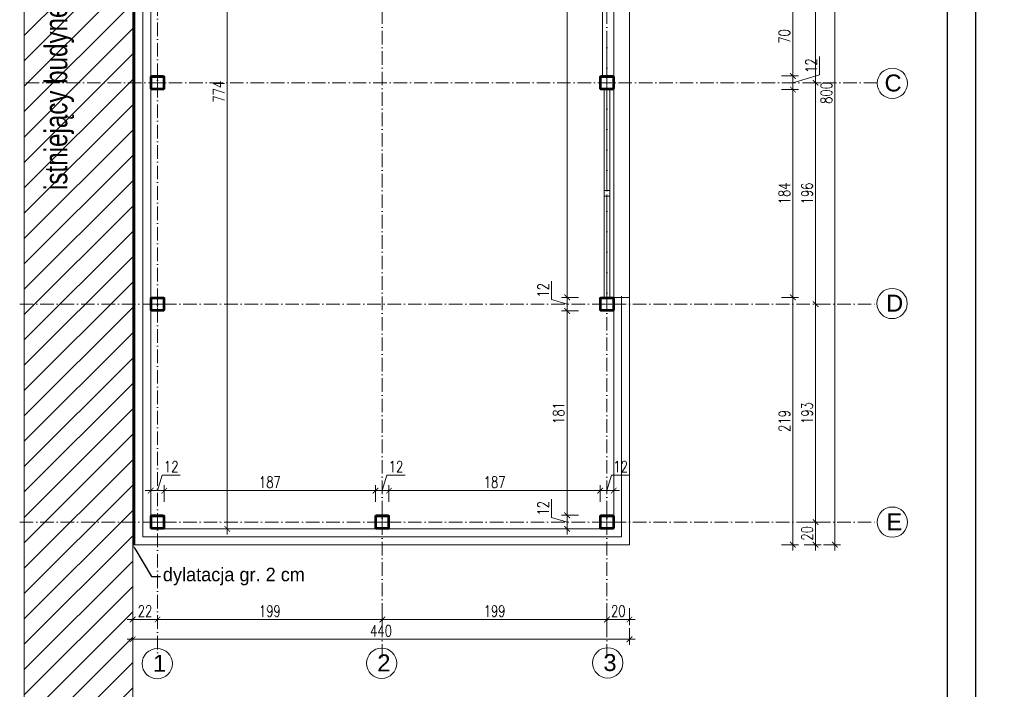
# Model space of a CAD drawing. Header units: millimetres. Extents: x 0 to 27018, y 10208 to 12867.
# Tile 3 of 25: x 10878 to 11750, y 10625 to 11218. Entities that reach past the tile are written whole.
import ezdxf
from ezdxf import colors
from ezdxf.entities.mleader import LeaderData, LeaderLine
from ezdxf.math import Vec2, Vec3

# ---------------------------------------------------------------- set-up
doc = ezdxf.new("R2010")
doc.units = ezdxf.units.MM
doc.linetypes.add('ACAD_ISO10W100', pattern=[18, 12, -3, 0, -3])
for name, color, linetype, lineweight in [('izolacja', 191, 'BATTING', 0), ('opis', 241, 'Continuous', 13), ('osie', 43, 'ACAD_ISO10W100', 0), ('PRZEKROJOWA', 7, 'Continuous', 40), ('widok', 103, 'Continuous', 20), ('wymiar', 13, 'Continuous', 13)]:
    doc.layers.add(name, color=color, linetype=linetype, lineweight=lineweight)
doc.layers.add('Znak północy', color=7, linetype='Continuous')
doc.styles.add('arial CE', font='txt')
doc.styles.add('MÓJ', font='txt', dxfattribs={"width": 0.8, "height": 20})
doc.styles.add('NOWY 50', font='romans.shx', dxfattribs={"width": 0.75, "height": 10})
doc.linetypes.add('BATTING', pattern='A,0.00254,-2.54,[134,ltypeshp.shx,S=2.54,R=0,X=-2.54,Y=0],-5.08,[134,ltypeshp.shx,S=2.54,R=180,X=2.54,Y=0],-2.54', length=10.16254)
doc.dimstyles.new('NOWY 1DO50', dxfattribs={"dimtxt": 20, "dimasz": 5, "dimexe": 5, "dimexo": 5, "dimgap": 2.5, "dimtad": 1, "dimdec": 0, "dimtxsty": 'NOWY 50', "dimblk": 'ARCHTICK', "dimcen": 1.25, "dimdle": 5, "dimclrd": 256, "dimclre": 256, "dimclrt": 256, "dimadec": 0, "dimazin": 0, "dimtfac": 1, "dimtdec": 0, "dimtmove": 1, "dimatfit": 0, "dimldrblk": 'ARCHTICK', "dimfxl": 10, "dimfxlon": 1, "dimlwd": -1, "dimlwe": -1, "dimarcsym": 0})

# ---------------------------------------------------------------- blocks, each defined once
blk = doc.blocks.new('_ArchTick')
at = {"color": 0, "linetype": 'ByBlock', "const_width": 0.15}
blk.add_lwpolyline([(-0.5, -0.5), (0.5, 0.5)], dxfattribs=at)
blk = doc.blocks.new('*D2860')
at = {"layer": 'Defpoints', "color": 0}
for p in [(22030.48, 11076.7), (0, 10892.7), (22190.95, 10892.7)]:
    blk.add_point(p, dxfattribs=at)
at = {"layer": 'wymiar'}
for p, q in [((22180.95, 11076.7), (22195.95, 11076.7)), ((22190.95, 11081.7), (22190.95, 10887.7)), ((22180.95, 10892.7), (22195.95, 10892.7))]:
    blk.add_line(p, q, dxfattribs=at)
at = {"layer": 'wymiar', "linetype": 'ByBlock', "xscale": 5, "yscale": 5, "zscale": 5}
for p, rotation in [((22190.95, 11076.7), 90), ((22190.95, 10892.7), 270)]:
    blk.add_blockref('_ArchTick', p, dxfattribs=dict(at, rotation=rotation))
at = {"layer": 'wymiar', "insert": (22183.45, 10984.7), "char_height": 10, "attachment_point": 5, "rotation": 90, "style": 'NOWY 50'}
blk.add_mtext('184', dxfattribs=at)
blk = doc.blocks.new('*U2668')
for points in [[(-51, -60), (51, -60, 0.414214), (60, -51), (60, 51, 0.414214), (51, 60), (-51, 60, 0.414214), (-60, 51), (-60, -51, 0.414214)], [(-48, -54), (48, -54, 0.414214), (54, -48), (54, 48, 0.414214), (48, 54), (-48, 54, 0.414214), (-54, 48), (-54, -48, 0.414214)]]:
    blk.add_lwpolyline(points, format="xyb", close=True)
at = {"layer": 'osie'}
for p, q in [((-64.5, 0), (64.5, 0)), ((0, -62), (0, 62))]:
    blk.add_line(p, q, dxfattribs=at)
blk = doc.blocks.new('*D3411')
at = {"layer": 'Defpoints', "color": 0}
for p in [(11058.73, 11540.9), (11058.73, 10766.9), (11061.92, 10766.9)]:
    blk.add_point(p, dxfattribs=at)
at = {"layer": 'wymiar'}
for p, q in [((11061.92, 11545.9), (11061.92, 10761.9)), ((11061.92, 11540.9), (11066.92, 11540.9)), ((11061.92, 10766.9), (11066.92, 10766.9))]:
    blk.add_line(p, q, dxfattribs=at)
at = {"layer": 'wymiar', "linetype": 'ByBlock', "xscale": 5, "yscale": 5, "zscale": 5}
for p, rotation in [((11061.92, 11540.9), 90), ((11061.92, 10766.9), 270)]:
    blk.add_blockref('_ArchTick', p, dxfattribs=dict(at, rotation=rotation))
at = {"layer": 'wymiar', "insert": (11054.42, 11153.9), "char_height": 10, "attachment_point": 5, "rotation": 90, "style": 'NOWY 50'}
blk.add_mtext('774', dxfattribs=at)
blk = doc.blocks.new('*D3413')
at = {"layer": 'Defpoints', "color": 0}
for p in [(11371.99, 11540.9), (11362.98, 10971.9), (11396.25, 10971.9)]:
    blk.add_point(p, dxfattribs=at)
at = {"layer": 'wymiar'}
for p, q in [((11362.98, 11545.9), (11362.98, 10966.9)), ((11366.99, 11540.9), (11357.98, 11540.9)), ((11372.98, 10971.9), (11357.98, 10971.9))]:
    blk.add_line(p, q, dxfattribs=at)
at = {"layer": 'wymiar', "linetype": 'ByBlock', "xscale": 5, "yscale": 5, "zscale": 5}
for p, rotation in [((11362.98, 11540.9), 90), ((11362.98, 10971.9), 270)]:
    blk.add_blockref('_ArchTick', p, dxfattribs=dict(at, rotation=rotation))
at = {"layer": 'wymiar', "insert": (11355.48, 11256.4), "char_height": 10, "attachment_point": 5, "rotation": 90, "style": 'NOWY 50'}
blk.add_mtext('569', dxfattribs=at)
blk = doc.blocks.new('*D3415')
at = {"layer": 'Defpoints', "color": 0}
for p in [(11006.22, 10800.74), (10994.22, 10775.64), (11006.22, 10775.64)]:
    blk.add_point(p, dxfattribs=at)
at = {"layer": 'wymiar'}
for p, q in [((11004.34, 10814.49), (11000.22, 10800.74)), ((11020.41, 10814.49), (11004.34, 10814.49)), ((10994.22, 10790.74), (10994.22, 10805.74)), ((11006.22, 10790.74), (11006.22, 10805.74)), ((10989.22, 10800.74), (11011.22, 10800.74)), ((10994.22, 10800.74), (10989.22, 10800.74)), ((11006.22, 10800.74), (11011.22, 10800.74))]:
    blk.add_line(p, q, dxfattribs=at)
at = {"layer": 'wymiar', "linetype": 'ByBlock', "xscale": 5, "yscale": 5, "zscale": 5}
blk.add_blockref('_ArchTick', (10994.22, 10800.74), dxfattribs=at)
at = {"layer": 'wymiar', "linetype": 'ByBlock', "xscale": 5, "yscale": 5, "zscale": 5, "rotation": 180}
blk.add_blockref('_ArchTick', (11006.22, 10800.74), dxfattribs=at)
at = {"layer": 'wymiar', "insert": (11012.38, 10821.99), "char_height": 10, "attachment_point": 5, "style": 'NOWY 50'}
blk.add_mtext('12', dxfattribs=at)
blk = doc.blocks.new('*D3416')
at = {"layer": 'Defpoints', "color": 0}
for p in [(11193.22, 10800.74), (11006.22, 10775.64), (11193.22, 10774.79)]:
    blk.add_point(p, dxfattribs=at)
at = {"layer": 'wymiar'}
for p, q in [((11006.22, 10790.74), (11006.22, 10805.74)), ((11193.22, 10790.74), (11193.22, 10805.74)), ((11001.22, 10800.74), (11198.22, 10800.74))]:
    blk.add_line(p, q, dxfattribs=at)
at = {"layer": 'wymiar', "linetype": 'ByBlock', "xscale": 5, "yscale": 5, "zscale": 5, "rotation": 180}
blk.add_blockref('_ArchTick', (11006.22, 10800.74), dxfattribs=at)
at = {"layer": 'wymiar', "linetype": 'ByBlock', "xscale": 5, "yscale": 5, "zscale": 5}
blk.add_blockref('_ArchTick', (11193.22, 10800.74), dxfattribs=at)
at = {"layer": 'wymiar', "insert": (11099.72, 10808.24), "char_height": 10, "attachment_point": 5, "style": 'NOWY 50'}
blk.add_mtext('187', dxfattribs=at)
blk = doc.blocks.new('*D3417')
at = {"layer": 'Defpoints', "color": 0}
for p in [(11205.22, 10800.74), (11193.22, 10774.79), (11205.22, 10775.17)]:
    blk.add_point(p, dxfattribs=at)
at = {"layer": 'wymiar'}
for p, q in [((11203.34, 10814.49), (11199.22, 10800.74)), ((11219.41, 10814.49), (11203.34, 10814.49)), ((11193.22, 10790.74), (11193.22, 10805.74)), ((11205.22, 10790.74), (11205.22, 10805.74)), ((11188.22, 10800.74), (11210.22, 10800.74)), ((11193.22, 10800.74), (11188.22, 10800.74)), ((11205.22, 10800.74), (11210.22, 10800.74))]:
    blk.add_line(p, q, dxfattribs=at)
at = {"layer": 'wymiar', "linetype": 'ByBlock', "xscale": 5, "yscale": 5, "zscale": 5}
blk.add_blockref('_ArchTick', (11193.22, 10800.74), dxfattribs=at)
at = {"layer": 'wymiar', "linetype": 'ByBlock', "xscale": 5, "yscale": 5, "zscale": 5, "rotation": 180}
blk.add_blockref('_ArchTick', (11205.22, 10800.74), dxfattribs=at)
at = {"layer": 'wymiar', "insert": (11211.38, 10821.99), "char_height": 10, "attachment_point": 5, "style": 'NOWY 50'}
blk.add_mtext('12', dxfattribs=at)
blk = doc.blocks.new('*D3419')
at = {"layer": 'Defpoints', "color": 0}
for p in [(11404.22, 10800.74), (11392.22, 10775.17), (11404.22, 10775.86)]:
    blk.add_point(p, dxfattribs=at)
at = {"layer": 'wymiar'}
for p, q in [((11402.34, 10814.49), (11398.22, 10800.74)), ((11418.41, 10814.49), (11402.34, 10814.49)), ((11392.22, 10790.74), (11392.22, 10805.74)), ((11404.22, 10790.74), (11404.22, 10805.74)), ((11387.22, 10800.74), (11409.22, 10800.74)), ((11392.22, 10800.74), (11387.22, 10800.74)), ((11404.22, 10800.74), (11409.22, 10800.74))]:
    blk.add_line(p, q, dxfattribs=at)
at = {"layer": 'wymiar', "linetype": 'ByBlock', "xscale": 5, "yscale": 5, "zscale": 5}
blk.add_blockref('_ArchTick', (11392.22, 10800.74), dxfattribs=at)
at = {"layer": 'wymiar', "linetype": 'ByBlock', "xscale": 5, "yscale": 5, "zscale": 5, "rotation": 180}
blk.add_blockref('_ArchTick', (11404.22, 10800.74), dxfattribs=at)
at = {"layer": 'wymiar', "insert": (11410.38, 10821.99), "char_height": 10, "attachment_point": 5, "style": 'NOWY 50'}
blk.add_mtext('12', dxfattribs=at)
blk = doc.blocks.new('*D3420')
at = {"layer": 'Defpoints', "color": 0}
for p in [(10978.22, 10749.85), (11418.22, 10749.85), (11418.22, 10669.1)]:
    blk.add_point(p, dxfattribs=at)
at = {"layer": 'wymiar'}
for p, q in [((10978.22, 10679.1), (10978.22, 10664.1)), ((11418.22, 10679.1), (11418.22, 10664.1)), ((10973.22, 10669.1), (11423.22, 10669.1))]:
    blk.add_line(p, q, dxfattribs=at)
at = {"layer": 'wymiar', "linetype": 'ByBlock', "xscale": 5, "yscale": 5, "zscale": 5, "rotation": 180}
blk.add_blockref('_ArchTick', (10978.22, 10669.1), dxfattribs=at)
at = {"layer": 'wymiar', "linetype": 'ByBlock', "xscale": 5, "yscale": 5, "zscale": 5}
blk.add_blockref('_ArchTick', (11418.22, 10669.1), dxfattribs=at)
at = {"layer": 'wymiar', "insert": (11198.22, 10676.6), "char_height": 10, "attachment_point": 5, "style": 'NOWY 50'}
blk.add_mtext('440', dxfattribs=at)
blk = doc.blocks.new('*D3421')
at = {"layer": 'Defpoints', "color": 0}
for p in [(10978.22, 10695.53), (11000.22, 10695.53), (11000.22, 10686.64)]:
    blk.add_point(p, dxfattribs=at)
at = {"layer": 'wymiar'}
for p, q in [((10978.22, 10690.53), (10978.22, 10681.64)), ((11000.22, 10690.53), (11000.22, 10681.64)), ((10973.22, 10686.64), (11005.22, 10686.64))]:
    blk.add_line(p, q, dxfattribs=at)
at = {"layer": 'wymiar', "linetype": 'ByBlock', "xscale": 5, "yscale": 5, "zscale": 5, "rotation": 180}
blk.add_blockref('_ArchTick', (10978.22, 10686.64), dxfattribs=at)
at = {"layer": 'wymiar', "linetype": 'ByBlock', "xscale": 5, "yscale": 5, "zscale": 5}
blk.add_blockref('_ArchTick', (11000.22, 10686.64), dxfattribs=at)
at = {"layer": 'wymiar', "insert": (10989.22, 10694.14), "char_height": 10, "attachment_point": 5, "style": 'NOWY 50'}
blk.add_mtext('22', dxfattribs=at)
blk = doc.blocks.new('*D3422')
at = {"layer": 'Defpoints', "color": 0}
for p in [(11199.22, 10715.36), (11000.22, 10695.53), (11199.22, 10686.64)]:
    blk.add_point(p, dxfattribs=at)
at = {"layer": 'wymiar'}
for p, q in [((11000.22, 10690.53), (11000.22, 10681.64)), ((11199.22, 10696.64), (11199.22, 10681.64)), ((10995.22, 10686.64), (11204.22, 10686.64))]:
    blk.add_line(p, q, dxfattribs=at)
at = {"layer": 'wymiar', "linetype": 'ByBlock', "xscale": 5, "yscale": 5, "zscale": 5, "rotation": 180}
blk.add_blockref('_ArchTick', (11000.22, 10686.64), dxfattribs=at)
at = {"layer": 'wymiar', "linetype": 'ByBlock', "xscale": 5, "yscale": 5, "zscale": 5}
blk.add_blockref('_ArchTick', (11199.22, 10686.64), dxfattribs=at)
at = {"layer": 'wymiar', "insert": (11099.72, 10694.14), "char_height": 10, "attachment_point": 5, "style": 'NOWY 50'}
blk.add_mtext('199', dxfattribs=at)
blk = doc.blocks.new('*D3423')
at = {"layer": 'Defpoints', "color": 0}
for p in [(11199.22, 10715.36), (11398.22, 10697.03), (11398.22, 10686.64)]:
    blk.add_point(p, dxfattribs=at)
at = {"layer": 'wymiar'}
for p, q in [((11199.22, 10696.64), (11199.22, 10681.64)), ((11398.22, 10692.03), (11398.22, 10681.64)), ((11194.22, 10686.64), (11403.22, 10686.64))]:
    blk.add_line(p, q, dxfattribs=at)
at = {"layer": 'wymiar', "linetype": 'ByBlock', "xscale": 5, "yscale": 5, "zscale": 5, "rotation": 180}
blk.add_blockref('_ArchTick', (11199.22, 10686.64), dxfattribs=at)
at = {"layer": 'wymiar', "linetype": 'ByBlock', "xscale": 5, "yscale": 5, "zscale": 5}
blk.add_blockref('_ArchTick', (11398.22, 10686.64), dxfattribs=at)
at = {"layer": 'wymiar', "insert": (11298.72, 10694.14), "char_height": 10, "attachment_point": 5, "style": 'NOWY 50'}
blk.add_mtext('199', dxfattribs=at)
blk = doc.blocks.new('*D3424')
at = {"layer": 'Defpoints', "color": 0}
for p in [(11418.22, 10752.9), (11398.22, 10697.03), (11418.22, 10686.64)]:
    blk.add_point(p, dxfattribs=at)
at = {"layer": 'wymiar'}
for p, q in [((11398.22, 10692.03), (11398.22, 10681.64)), ((11418.22, 10696.64), (11418.22, 10681.64)), ((11393.22, 10686.64), (11423.22, 10686.64))]:
    blk.add_line(p, q, dxfattribs=at)
at = {"layer": 'wymiar', "linetype": 'ByBlock', "xscale": 5, "yscale": 5, "zscale": 5, "rotation": 180}
blk.add_blockref('_ArchTick', (11398.22, 10686.64), dxfattribs=at)
at = {"layer": 'wymiar', "linetype": 'ByBlock', "xscale": 5, "yscale": 5, "zscale": 5}
blk.add_blockref('_ArchTick', (11418.22, 10686.64), dxfattribs=at)
at = {"layer": 'wymiar', "insert": (11408.22, 10694.14), "char_height": 10, "attachment_point": 5, "style": 'NOWY 50'}
blk.add_mtext('20', dxfattribs=at)
blk = doc.blocks.new('*D3437')
at = {"layer": 'Defpoints', "color": 0}
for p in [(11405.07, 11552.9), (11405.07, 10752.9), (11600.11, 10752.9)]:
    blk.add_point(p, dxfattribs=at)
at = {"layer": 'wymiar'}
for p, q in [((11600.11, 11557.9), (11600.11, 10747.9)), ((11590.11, 11552.9), (11605.11, 11552.9)), ((11590.11, 10752.9), (11605.11, 10752.9))]:
    blk.add_line(p, q, dxfattribs=at)
at = {"layer": 'wymiar', "linetype": 'ByBlock', "xscale": 5, "yscale": 5, "zscale": 5}
for p, rotation in [((11600.11, 11552.9), 90), ((11600.11, 10752.9), 270)]:
    blk.add_blockref('_ArchTick', p, dxfattribs=dict(at, rotation=rotation))
at = {"layer": 'wymiar', "insert": (11592.61, 11152.9), "char_height": 10, "attachment_point": 5, "rotation": 90, "style": 'NOWY 50'}
blk.add_mtext('800', dxfattribs=at)
blk = doc.blocks.new('*D3440')
at = {"layer": 'Defpoints', "color": 0}
for p in [(11582.99, 11353.9), (11570.15, 11161.9), (11582.99, 11161.9)]:
    blk.add_point(p, dxfattribs=at)
at = {"layer": 'wymiar'}
for p, q in [((11577.99, 11353.9), (11577.99, 11353.9)), ((11582.99, 11358.9), (11582.99, 11156.9)), ((11575.15, 11161.9), (11587.99, 11161.9))]:
    blk.add_line(p, q, dxfattribs=at)
at = {"layer": 'wymiar', "linetype": 'ByBlock', "xscale": 5, "yscale": 5, "zscale": 5}
for p, rotation in [((11582.99, 11353.9), 90), ((11582.99, 11161.9), 270)]:
    blk.add_blockref('_ArchTick', p, dxfattribs=dict(at, rotation=rotation))
at = {"layer": 'wymiar', "insert": (11575.49, 11257.9), "char_height": 10, "attachment_point": 5, "rotation": 90, "style": 'NOWY 50'}
blk.add_mtext('192', dxfattribs=at)
blk = doc.blocks.new('*D3441')
at = {"layer": 'Defpoints', "color": 0}
for p in [(11570.15, 11161.9), (11580.2, 10965.9), (11582.99, 10965.9)]:
    blk.add_point(p, dxfattribs=at)
at = {"layer": 'wymiar'}
for p, q in [((11575.15, 11161.9), (11587.99, 11161.9)), ((11582.99, 11166.9), (11582.99, 10960.9)), ((11582.99, 10965.9), (11587.99, 10965.9))]:
    blk.add_line(p, q, dxfattribs=at)
at = {"layer": 'wymiar', "linetype": 'ByBlock', "xscale": 5, "yscale": 5, "zscale": 5}
for p, rotation in [((11582.99, 11161.9), 90), ((11582.99, 10965.9), 270)]:
    blk.add_blockref('_ArchTick', p, dxfattribs=dict(at, rotation=rotation))
at = {"layer": 'wymiar', "insert": (11575.49, 11063.9), "char_height": 10, "attachment_point": 5, "rotation": 90, "style": 'NOWY 50'}
blk.add_mtext('196', dxfattribs=at)
blk = doc.blocks.new('*D3442')
at = {"layer": 'Defpoints', "color": 0}
for p in [(11580.2, 10965.9), (11567.2, 10772.9), (11582.99, 10772.9)]:
    blk.add_point(p, dxfattribs=at)
at = {"layer": 'wymiar'}
for p, q in [((11582.99, 10970.9), (11582.99, 10767.9)), ((11582.99, 10965.9), (11587.99, 10965.9)), ((11572.99, 10772.9), (11587.99, 10772.9))]:
    blk.add_line(p, q, dxfattribs=at)
at = {"layer": 'wymiar', "linetype": 'ByBlock', "xscale": 5, "yscale": 5, "zscale": 5}
for p, rotation in [((11582.99, 10965.9), 90), ((11582.99, 10772.9), 270)]:
    blk.add_blockref('_ArchTick', p, dxfattribs=dict(at, rotation=rotation))
at = {"layer": 'wymiar', "insert": (11575.49, 10869.4), "char_height": 10, "attachment_point": 5, "rotation": 90, "style": 'NOWY 50'}
blk.add_mtext('193', dxfattribs=at)
blk = doc.blocks.new('*D3443')
at = {"layer": 'Defpoints', "color": 0}
for p in [(11567.2, 10772.9), (11418.22, 10752.9), (11582.99, 10752.9)]:
    blk.add_point(p, dxfattribs=at)
at = {"layer": 'wymiar'}
for p, q in [((11582.99, 10777.9), (11582.99, 10747.9)), ((11572.99, 10772.9), (11587.99, 10772.9)), ((11572.99, 10752.9), (11587.99, 10752.9))]:
    blk.add_line(p, q, dxfattribs=at)
at = {"layer": 'wymiar', "linetype": 'ByBlock', "xscale": 5, "yscale": 5, "zscale": 5}
for p, rotation in [((11582.99, 10772.9), 90), ((11582.99, 10752.9), 270)]:
    blk.add_blockref('_ArchTick', p, dxfattribs=dict(at, rotation=rotation))
at = {"layer": 'wymiar', "insert": (11575.49, 10762.9), "char_height": 10, "attachment_point": 5, "rotation": 90, "style": 'NOWY 50'}
blk.add_mtext('20', dxfattribs=at)
blk = doc.blocks.new('*D3448')
at = {"layer": 'Defpoints', "color": 0}
for p in [(11404.22, 11237.9), (11402.39, 11167.9), (11562.87, 11167.9)]:
    blk.add_point(p, dxfattribs=at)
at = {"layer": 'wymiar'}
for p, q in [((11562.87, 11242.9), (11562.87, 11162.9)), ((11552.87, 11237.9), (11567.87, 11237.9)), ((11552.87, 11167.9), (11567.87, 11167.9))]:
    blk.add_line(p, q, dxfattribs=at)
at = {"layer": 'wymiar', "linetype": 'ByBlock', "xscale": 5, "yscale": 5, "zscale": 5}
for p, rotation in [((11562.87, 11237.9), 90), ((11562.87, 11167.9), 270)]:
    blk.add_blockref('_ArchTick', p, dxfattribs=dict(at, rotation=rotation))
at = {"layer": 'wymiar', "insert": (11555.37, 11202.9), "char_height": 10, "attachment_point": 5, "rotation": 90, "style": 'NOWY 50'}
blk.add_mtext('70', dxfattribs=at)
blk = doc.blocks.new('*D3449')
at = {"layer": 'Defpoints', "color": 0}
for p in [(11402.39, 11167.9), (11402.39, 11155.9), (11562.87, 11155.9)]:
    blk.add_point(p, dxfattribs=at)
at = {"layer": 'wymiar'}
for p, q in [((11586.62, 11185.1), (11586.62, 11169.03)), ((11562.87, 11172.9), (11562.87, 11150.9)), ((11562.87, 11167.9), (11562.87, 11172.9)), ((11552.87, 11167.9), (11567.87, 11167.9)), ((11586.62, 11169.03), (11562.87, 11161.9)), ((11552.87, 11155.9), (11567.87, 11155.9)), ((11562.87, 11155.9), (11562.87, 11150.9))]:
    blk.add_line(p, q, dxfattribs=at)
at = {"layer": 'wymiar', "linetype": 'ByBlock', "xscale": 5, "yscale": 5, "zscale": 5}
for p, rotation in [((11562.87, 11167.9), 270), ((11562.87, 11155.9), 90)]:
    blk.add_blockref('_ArchTick', p, dxfattribs=dict(at, rotation=rotation))
at = {"layer": 'wymiar', "insert": (11579.12, 11177.06), "char_height": 10, "attachment_point": 5, "rotation": 90, "style": 'NOWY 50'}
blk.add_mtext('12', dxfattribs=at)
blk = doc.blocks.new('*D3450')
at = {"layer": 'Defpoints', "color": 0}
for p in [(11402.39, 11155.9), (11402.39, 10971.9), (11562.87, 10971.9)]:
    blk.add_point(p, dxfattribs=at)
at = {"layer": 'wymiar'}
for p, q in [((11552.87, 11155.9), (11567.87, 11155.9)), ((11562.87, 11160.9), (11562.87, 10966.9)), ((11552.87, 10971.9), (11567.87, 10971.9))]:
    blk.add_line(p, q, dxfattribs=at)
at = {"layer": 'wymiar', "linetype": 'ByBlock', "xscale": 5, "yscale": 5, "zscale": 5}
for p, rotation in [((11562.87, 11155.9), 90), ((11562.87, 10971.9), 270)]:
    blk.add_blockref('_ArchTick', p, dxfattribs=dict(at, rotation=rotation))
at = {"layer": 'wymiar', "insert": (11555.37, 11063.9), "char_height": 10, "attachment_point": 5, "rotation": 90, "style": 'NOWY 50'}
blk.add_mtext('184', dxfattribs=at)
blk = doc.blocks.new('*D3451')
at = {"layer": 'Defpoints', "color": 0}
for p in [(11402.39, 10971.9), (11418.22, 10752.9), (11562.87, 10752.9)]:
    blk.add_point(p, dxfattribs=at)
at = {"layer": 'wymiar'}
for p, q in [((11552.87, 10971.9), (11567.87, 10971.9)), ((11562.87, 10976.9), (11562.87, 10747.9)), ((11552.87, 10752.9), (11567.87, 10752.9))]:
    blk.add_line(p, q, dxfattribs=at)
at = {"layer": 'wymiar', "linetype": 'ByBlock', "xscale": 5, "yscale": 5, "zscale": 5}
for p, rotation in [((11562.87, 10971.9), 90), ((11562.87, 10752.9), 270)]:
    blk.add_blockref('_ArchTick', p, dxfattribs=dict(at, rotation=rotation))
at = {"layer": 'wymiar', "insert": (11555.37, 10862.4), "char_height": 10, "attachment_point": 5, "rotation": 90, "style": 'NOWY 50'}
blk.add_mtext('219', dxfattribs=at)
blk = doc.blocks.new('*D3831')
at = {"layer": 'Defpoints', "color": 0}
for p in [(11392.22, 10800.74), (11205.22, 10778.9), (11392.22, 10778.9)]:
    blk.add_point(p, dxfattribs=at)
at = {"layer": 'wymiar'}
for p, q in [((11205.22, 10790.74), (11205.22, 10805.74)), ((11392.22, 10790.74), (11392.22, 10805.74)), ((11200.22, 10800.74), (11397.22, 10800.74))]:
    blk.add_line(p, q, dxfattribs=at)
at = {"layer": 'wymiar', "linetype": 'ByBlock', "xscale": 5, "yscale": 5, "zscale": 5, "rotation": 180}
blk.add_blockref('_ArchTick', (11205.22, 10800.74), dxfattribs=at)
at = {"layer": 'wymiar', "linetype": 'ByBlock', "xscale": 5, "yscale": 5, "zscale": 5}
blk.add_blockref('_ArchTick', (11392.22, 10800.74), dxfattribs=at)
at = {"layer": 'wymiar', "insert": (11298.72, 10808.24), "char_height": 10, "attachment_point": 5, "style": 'NOWY 50'}
blk.add_mtext('187', dxfattribs=at)
blk = doc.blocks.new('*D3832')
at = {"layer": 'Defpoints', "color": 0}
for p in [(11392.22, 10971.9), (11362.98, 10959.9), (11392.22, 10959.9)]:
    blk.add_point(p, dxfattribs=at)
at = {"layer": 'wymiar'}
for p, q in [((11349.23, 10986.1), (11349.23, 10970.03)), ((11349.23, 10970.03), (11362.98, 10965.9)), ((11372.98, 10971.9), (11357.98, 10971.9)), ((11362.98, 10976.9), (11362.98, 10954.9)), ((11362.98, 10971.9), (11362.98, 10976.9)), ((11372.98, 10959.9), (11357.98, 10959.9)), ((11362.98, 10959.9), (11362.98, 10954.9))]:
    blk.add_line(p, q, dxfattribs=at)
at = {"layer": 'wymiar', "linetype": 'ByBlock', "xscale": 5, "yscale": 5, "zscale": 5}
for p, rotation in [((11362.98, 10971.9), 270), ((11362.98, 10959.9), 90)]:
    blk.add_blockref('_ArchTick', p, dxfattribs=dict(at, rotation=rotation))
at = {"layer": 'wymiar', "insert": (11341.73, 10978.06), "char_height": 10, "attachment_point": 5, "rotation": 90, "style": 'NOWY 50'}
blk.add_mtext('12', dxfattribs=at)
blk = doc.blocks.new('*D3833')
at = {"layer": 'Defpoints', "color": 0}
for p in [(11392.22, 10959.9), (11362.98, 10778.9), (11392.22, 10778.9)]:
    blk.add_point(p, dxfattribs=at)
at = {"layer": 'wymiar'}
for p, q in [((11362.98, 10964.9), (11362.98, 10773.9)), ((11372.98, 10959.9), (11357.98, 10959.9)), ((11372.98, 10778.9), (11357.98, 10778.9))]:
    blk.add_line(p, q, dxfattribs=at)
at = {"layer": 'wymiar', "linetype": 'ByBlock', "xscale": 5, "yscale": 5, "zscale": 5}
for p, rotation in [((11362.98, 10959.9), 90), ((11362.98, 10778.9), 270)]:
    blk.add_blockref('_ArchTick', p, dxfattribs=dict(at, rotation=rotation))
at = {"layer": 'wymiar', "insert": (11355.48, 10869.4), "char_height": 10, "attachment_point": 5, "rotation": 90, "style": 'NOWY 50'}
blk.add_mtext('181', dxfattribs=at)
blk = doc.blocks.new('*D3834')
at = {"layer": 'Defpoints', "color": 0}
for p in [(11392.22, 10778.9), (11362.98, 10766.9), (11392.22, 10766.9)]:
    blk.add_point(p, dxfattribs=at)
at = {"layer": 'wymiar'}
for p, q in [((11349.23, 10793.1), (11349.23, 10777.03)), ((11372.98, 10778.9), (11357.98, 10778.9)), ((11362.98, 10783.9), (11362.98, 10761.9)), ((11362.98, 10778.9), (11362.98, 10783.9)), ((11349.23, 10777.03), (11362.98, 10772.9)), ((11372.98, 10766.9), (11357.98, 10766.9)), ((11362.98, 10766.9), (11362.98, 10761.9))]:
    blk.add_line(p, q, dxfattribs=at)
at = {"layer": 'wymiar', "linetype": 'ByBlock', "xscale": 5, "yscale": 5, "zscale": 5}
for p, rotation in [((11362.98, 10778.9), 270), ((11362.98, 10766.9), 90)]:
    blk.add_blockref('_ArchTick', p, dxfattribs=dict(at, rotation=rotation))
at = {"layer": 'wymiar', "insert": (11341.73, 10785.06), "char_height": 10, "attachment_point": 5, "rotation": 90, "style": 'NOWY 50'}
blk.add_mtext('12', dxfattribs=at)

msp = doc.modelspace()

# ---------------------------------------------------------------- hatches: boundary and pattern name
at = {"layer": 'wymiar'}
h = msp.add_hatch(dxfattribs=at)
h.set_pattern_fill('ANSI31', color=256, scale=5)
h.set_pattern_definition([(45, (-10628.086, 3612.718), (-11.22532, 11.22532), [])])
h.paths.add_polyline_path([(10978.22, 10516.06), (10882.26, 10516.06), (10882.26, 11746.9), (10978.22, 11746.9)])

# ---------------------------------------------------------------- linework, layer by layer
at = {"layer": 'izolacja', "lineweight": 0, "ltscale": 0.1}
msp.add_line((10979.22, 11552.9), (10979.22, 10752.9), dxfattribs=at)
at = {"layer": 'izolacja', "lineweight": 0, "ltscale": 0.7}
for p, q in [((10987.22, 10759.9), (10987.22, 11552.9)), ((11411.22, 10759.9), (11411.22, 10972.9)), ((10987.22, 10759.9), (11411.22, 10759.9))]:
    msp.add_line(p, q, dxfattribs=at)
at = {"layer": 'opis', "color": 0}
for centre in [(11651, 11161.41), (11650.73, 10966.45), (11651, 10772.85), (10999.99, 10647.57), (11198.69, 10647.94), (11398.94, 10648.24)]:
    msp.add_circle(centre, 13.41, dxfattribs=at)
at = {"layer": 'osie'}
for p, q in [((11000.22, 11703.88), (11000.22, 10652.9)), ((11199.22, 10652.9), (11199.22, 11703.88)), ((11398.22, 10652.9), (11398.22, 11703.88)), ((11637.6, 11161.9), (10878.22, 11161.9)), ((10878.22, 10965.9), (11637.33, 10965.9)), ((10878.22, 10772.9), (11637.59, 10772.9))]:
    msp.add_line(p, q, dxfattribs=at)
at = {"layer": 'widok'}
for p, q in [((11398.22, 11168.35), (11398.22, 11202.9)), ((11398.22, 11155.9), (11398.22, 11066.4)), ((11398.22, 10971.9), (11398.22, 11061.4))]:
    msp.add_line(p, q, dxfattribs=at)
for points in [[(11394.22, 11167.9), (11394.22, 11347.9), (11404.22, 11347.9), (11404.22, 11167.9), (11399.22, 11167.9)], [(11395.72, 10971.9), (11395.72, 11155.9), (11400.72, 11155.9), (11400.72, 10971.9), (11395.72, 10971.9)]]:
    msp.add_lwpolyline(points, dxfattribs=at)
msp.add_lwpolyline([(11395.72, 11061.4), (11400.72, 11061.4), (11400.72, 11066.4), (11395.72, 11066.4), (11395.72, 11061.4)], close=True, dxfattribs=at)
at = {"layer": 'wymiar'}
for p, q in [((10978.22, 11681.27), (10978.22, 10516.68)), ((10980.22, 11552.9), (10980.22, 10752.9)), ((10994.22, 11552.9), (10994.22, 10766.9)), ((11404.22, 10766.9), (11404.22, 11552.9)), ((11418.22, 10971.9), (11392.22, 10971.9)), ((11418.22, 10752.9), (11418.22, 10971.9)), ((11418.22, 10752.9), (11418.22, 10971.9)), ((11392.22, 10959.9), (11404.22, 10959.9)), ((10994.22, 10766.9), (11404.22, 10766.9)), ((10980.22, 10752.9), (11418.22, 10752.9)), ((10994.22, 10752.9), (10980.22, 10752.9)), ((10980.22, 10752.9), (10987.22, 10752.9))]:
    msp.add_line(p, q, dxfattribs=at)
for points in [[(10978.22, 10516.06), (10882.26, 10516.06), (10882.26, 11746.9), (10978.22, 11746.9)], [(10980.22, 10752.9), (10978.22, 10752.9), (10978.22, 11552.9), (10980.22, 11552.9)], [(10980.22, 11552.9), (11418.22, 11552.9), (11418.22, 10752.9), (10980.22, 10752.9)], [(10994.22, 11167.9), (11006.22, 11167.9), (11006.22, 11155.9), (10994.22, 11155.9)], [(10994.22, 10971.9), (11006.22, 10971.9), (11006.22, 10959.9), (10994.22, 10959.9)], [(11392.22, 10971.9), (11404.22, 10971.9), (11404.22, 10959.9), (11392.22, 10959.9)], [(10994.22, 10778.9), (11006.22, 10778.9), (11006.22, 10766.9), (10994.22, 10766.9)], [(11193.22, 10778.9), (11205.22, 10778.9), (11205.22, 10766.9), (11193.22, 10766.9)], [(11392.22, 10778.9), (11404.22, 10778.9), (11404.22, 10766.9), (11392.22, 10766.9)]]:
    msp.add_lwpolyline(points, close=True, dxfattribs=at)
at = {"layer": 'Znak północy', "ltscale": 10}
for points in [[(10675.06, 11771.9), (11724.68, 11771.9), (11724.68, 10287.55), (10675.06, 10287.55)], [(10800.06, 11746.9), (11699.68, 11746.9), (11699.68, 10312.55), (10800.06, 10312.55)]]:
    msp.add_lwpolyline(points, close=True, dxfattribs=at)

# ---------------------------------------------------------------- block references
at = {"layer": 'PRZEKROJOWA', "xscale": -0.1, "yscale": 0.1, "zscale": 0.1, "rotation": 89.99999999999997}
for p in [(11000.22, 11161.9), (11398.22, 11161.9), (11000.22, 10965.9), (11398.22, 10965.9), (11000.22, 10772.9), (11199.22, 10772.9), (11398.22, 10772.9)]:
    msp.add_blockref('*U2668', p, dxfattribs=at)

# ---------------------------------------------------------------- texts
at = {"layer": 'opis', "color": 0, "char_height": 15, "attachment_point": 1, "style": 'arial CE'}
for s, insert in [('{\\fArial|b0|i0|c238|p34;\\C7;C }', (11644.07, 11169.22)), ('{\\fArial|b0|i0|c238|p34;\\C7;D }', (11645.47, 10974.26)), ('{\\fArial|b0|i0|c238|p34;\\C7;E }', (11645.74, 10780.65)), ('{\\fArial|b0|i0|c238|p34;\\C7;2 }', (11194.86, 10655.75)), ('{\\fArial|b0|i0|c238|p34;\\C7;3 }', (11395.11, 10656.04)), ('{\\fArial|b0|i0|c238|p34;\\C7;1 }', (10996.16, 10655.37))]:
    msp.add_mtext(s, dxfattribs=dict(at, insert=insert))
at = {"layer": 'PRZEKROJOWA', "insert": (10900.29, 11439.26), "char_height": 20, "width": 535.6745, "attachment_point": 3, "rotation": 90, "style": 'MÓJ'}
msp.add_mtext(' istniejący budynek poza opracowaniem', dxfattribs=at)

# ---------------------------------------------------------------- dimensions: what is measured, and where the dimension line sits
at = {"layer": 'wymiar'}
for base, p1, p2, picture, middle in [((11600.11, 10752.9), (11405.07, 11552.9), (11405.07, 10752.9), '*D3437', (11592.61, 11152.9)), ((11061.92, 10766.9), (11058.73, 11540.9), (11058.73, 10766.9), '*D3411', (11054.42, 11153.9)), ((11362.98, 10971.9), (11371.99, 11540.9), (11396.25, 10971.9), '*D3413', (11355.48, 11256.4)), ((11582.99, 11161.9), (11582.99, 11353.9), (11570.15, 11161.9), '*D3440', (11575.49, 11257.9)), ((11562.87, 11167.9), (11404.22, 11237.9), (11402.39, 11167.9), '*D3448', (11555.37, 11202.9)), ((11562.87, 11155.9), (11402.39, 11167.9), (11402.39, 11155.9), '*D3449', (11579.12, 11171.53)), ((11582.99, 10965.9), (11570.15, 11161.9), (11580.2, 10965.9), '*D3441', (11575.49, 11063.9)), ((11562.87, 10971.9), (11402.39, 11155.9), (11402.39, 10971.9), '*D3450', (11555.37, 11063.9)), ((22190.95, 10892.7), (22030.48, 11076.7), (0, 10892.7), '*D2860', (22183.45, 10984.7)), ((11362.98, 10959.9), (11392.22, 10971.9), (11392.22, 10959.9), '*D3832', (11341.73, 10972.53)), ((11562.87, 10752.9), (11402.39, 10971.9), (11418.22, 10752.9), '*D3451', (11555.37, 10862.4)), ((11582.99, 10772.9), (11580.2, 10965.9), (11567.2, 10772.9), '*D3442', (11575.49, 10869.4)), ((11362.98, 10778.9), (11392.22, 10959.9), (11392.22, 10778.9), '*D3833', (11355.48, 10869.4)), ((11362.98, 10766.9), (11392.22, 10778.9), (11392.22, 10766.9), '*D3834', (11341.73, 10779.53)), ((11582.99, 10752.9), (11567.2, 10772.9), (11418.22, 10752.9), '*D3443', (11575.49, 10762.9))]:
    dim = msp.add_linear_dim(base=base, p1=p1, p2=p2, angle=90, dimstyle='NOWY 1DO50', dxfattribs=at)
    dim.commit()
    dim.dimension.update_dxf_attribs({"geometry": picture, "text_midpoint": middle})
for base, p1, p2, picture, middle in [((11006.22, 10800.74), (10994.22, 10775.64), (11006.22, 10775.64), '*D3415', (11006.84, 10821.99)), ((11205.22, 10800.74), (11193.22, 10774.79), (11205.22, 10775.17), '*D3417', (11205.84, 10821.99)), ((11404.22, 10800.74), (11392.22, 10775.17), (11404.22, 10775.86), '*D3419', (11404.84, 10821.99)), ((11193.22, 10800.74), (11006.22, 10775.64), (11193.22, 10774.79), '*D3416', (11099.72, 10808.24)), ((11392.22, 10800.74), (11205.22, 10778.9), (11392.22, 10778.9), '*D3831', (11298.72, 10808.24)), ((11418.22, 10686.64), (11398.22, 10697.03), (11418.22, 10752.9), '*D3424', (11408.22, 10694.14)), ((11418.22, 10669.1), (10978.22, 10749.85), (11418.22, 10749.85), '*D3420', (11198.22, 10676.6)), ((11199.22, 10686.64), (11000.22, 10695.53), (11199.22, 10715.36), '*D3422', (11099.72, 10694.14)), ((11398.22, 10686.64), (11199.22, 10715.36), (11398.22, 10697.03), '*D3423', (11298.72, 10694.14)), ((11000.22, 10686.64), (10978.22, 10695.53), (11000.22, 10695.53), '*D3421', (10989.22, 10694.14))]:
    dim = msp.add_linear_dim(base=base, p1=p1, p2=p2, dimstyle='NOWY 1DO50', dxfattribs=at)
    dim.commit()
    dim.dimension.update_dxf_attribs({"geometry": picture, "text_midpoint": middle})

# ---------------------------------------------------------------- leaders
ml = msp.add_multileader_mtext('Standard', dxfattribs=at)
ml.set_content('dylatacja gr. 2 cm')
ml.set_leader_properties()
ml.build(insert=Vec2(0, 0))
ctx = ml.context
ctx.base_point, ctx.char_height, ctx.plane_origin = Vec3(11002.98, 10724.72), 12, Vec3(10978.22, 10752.9)
notes = []
notes.append((ctx, [(0, (1, 1, 0), (10994.98, 10724.72), (1, 0), 8, [(0, [(10978.22, 10752.9)], 0, [])])]))
ctx.mtext.insert, ctx.mtext.flow_direction = Vec3(11004.98, 10732.51), 5
for ctx, leaders in notes:
    for number, flags, end, landing, length, lines in leaders:
        leader = LeaderData()
        leader.index, (leader.has_last_leader_line, leader.has_dogleg_vector, leader.attachment_direction) = number, flags
        leader.last_leader_point, leader.dogleg_vector, leader.dogleg_length = Vec3(end), Vec3(landing), length
        for number, points, colour, breaks in lines:
            line = LeaderLine()
            line.index, line.vertices, line.color, line.breaks = number, Vec3.list(points), colors.encode_raw_color(colour), breaks
            leader.lines.append(line)
        ctx.leaders.append(leader)

doc.saveas('drawing.dxf')
